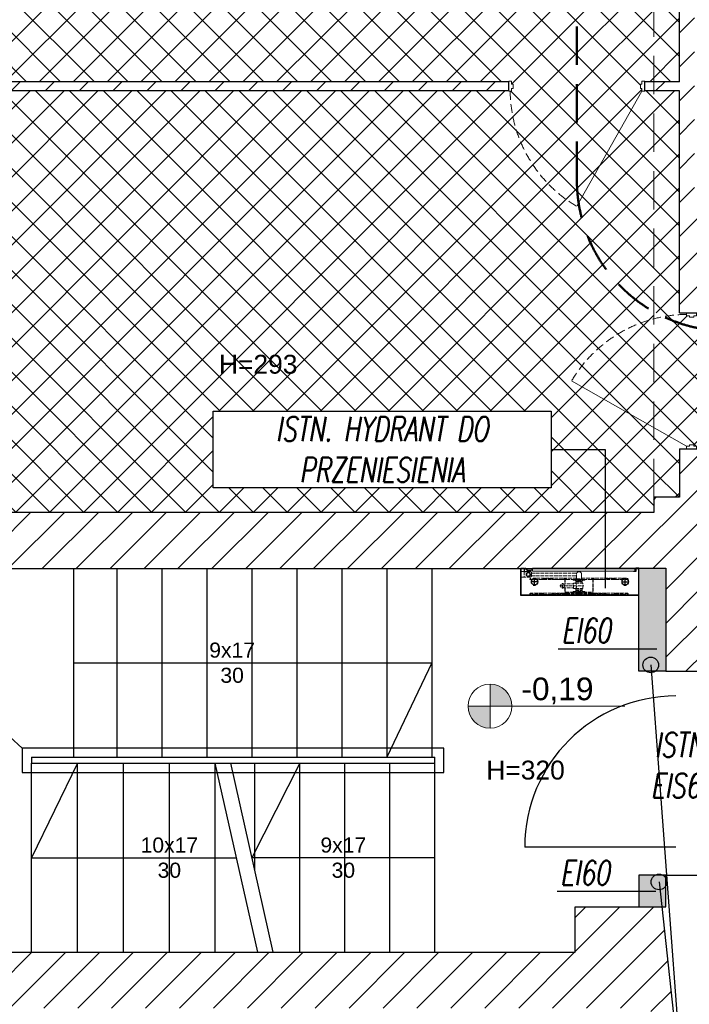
# Model space of a CAD drawing. Header units: millimetres. Extents: x 26866 to 1024070, y -428191 to 408885.
# Tile 67 of 248: x 179743 to 184175, y 360556 to 367072. Entities that reach past the tile are written whole.
import ezdxf

# ---------------------------------------------------------------- set-up
doc = ezdxf.new("R2010")
doc.units = ezdxf.units.MM
doc.header["$LTSCALE"] = 2
for name, pattern in [('ACAD_ISO02W100', [15, 12, -3]), ('DASHED', [19.05, 12.7, -6.35]), ('HIDDEN', [9.525, 6.35, -3.175]), ('HIDDENX2', [19.05, 12.7, -6.35])]:
    doc.linetypes.add(name, pattern=pattern)
for name, color, linetype, lineweight in [('0_OPIS', 7, 'Continuous', 13), ('3DPLAN_A_DRZWI', 173, 'Continuous', 5), ('3DPLAN_A_TABELKA POMIESZCZEŃ', 7, 'Continuous', 0), ('3DPLAN_A_WYSOKOŚCI OPIS', 101, 'Continuous', 5), ('3DPLAN_A_WYSOKOŚCI ZMIANA', 144, 'HIDDENX2', 5), ('A_KRESKOWANIE', 9, 'Continuous', 0), ('A_TXT', 7, 'Continuous', 0), ('A_WYBURZENIA', 6, 'Continuous', 0), ('A_WYM_KOT', 161, 'Continuous', 0), ('Opisy', 7, 'Continuous', 13)]:
    doc.layers.add(name, color=color, linetype=linetype, lineweight=lineweight)
for name, color, linetype in [('3DPLAN_A_KRESKOWANIE 1', 253, 'Continuous'), ('3DPLAN_A_OPIS', 8, 'Continuous'), ('3DPLAN_K_NOŚNA', 7, 'Continuous'), ('A_SCHODY', 6, 'Continuous'), ('DEFAULT', 7, 'Continuous')]:
    doc.layers.add(name, color=color, linetype=linetype)
doc.styles.add('ARIAL', font='arial.ttf')
doc.styles.add('J-ROMANS', font='ROMANS.SHX', dxfattribs={"width": 0.7, "oblique": 10})
doc.styles.add('TABEL1', font='txt')

# ---------------------------------------------------------------- blocks, each defined once
blk = doc.blocks.new('hydrant')
at = {"color": 1, "linetype": 'ACAD_ISO02W100'}
for p, q in [((121.8, 578.2), (110, 578.2)), ((338.5, 577), (110, 577)), ((112.9, 580.5), (112.8, 580.5)), ((129.5, 586), (121.8, 578.2)), ((130.1, 584.7), (122.3, 577)), ((431.5, 586), (129.5, 586)), ((141, 584.7), (130.1, 584.7)), ((141, 584.7), (148.8, 577)), ((141.5, 586), (149.3, 578.2)), ((189.8, 578.2), (149.3, 578.2)), ((197.5, 586), (189.8, 578.2)), ((198.1, 584.7), (190.3, 577)), ((249.5, 584.7), (198.1, 584.7)), ((249.5, 584.7), (257.3, 577)), ((250, 586), (257.8, 578.2)), ((330, 578.2), (257.8, 578.2)), ((339, 586), (330, 578.2)), ((339, 584.3), (330.5, 577)), ((340, 582), (338.5, 582)), ((338.5, 482), (338.5, 582)), ((348, 578.2), (339, 586)), ((347.6, 577), (339, 584.3)), ((340, 482), (340, 582)), ((431.5, 577), (340, 577)), ((523, 571), (340, 571)), ((523, 569.5), (340, 569.5)), ((431.5, 578.2), (348, 578.2)), ((471, 569.5), (392, 569.5)), ((392, 565), (392, 569.5)), ((471, 565), (392, 565)), ((557.9, 528.2), (398.8, 528.2)), ((406, 545.2), (406, 511.2)), ((408.5, 546.7), (407.5, 546.7)), ((408, 565), (409, 561)), ((454.5, 546.7), (408, 546.7)), ((409, 577), (409, 578.2)), ((454, 561), (409, 561)), ((410, 554.2), (410.5, 554.7)), ((453, 554.2), (410, 554.2)), ((410, 548.2), (410, 554.2)), ((452.5, 571.5), (410.5, 571.5)), ((452.5, 554.7), (410.5, 554.7)), ((414.5, 554.7), (414.5, 561)), ((431.5, 586), (733.5, 586)), ((431.5, 578.2), (515, 578.2)), ((431.5, 577), (523, 577)), ((448.5, 554.7), (448.5, 561)), ((453, 554.2), (452.5, 554.7)), ((453, 548.2), (453, 554.2)), ((454, 577), (454, 578.2)), ((455, 565), (454, 561)), ((454.5, 546.7), (455.5, 546.7)), ((455, 546.7), (467.5, 546.7)), ((469, 545.2), (469, 511.2)), ((540.8, 541.2), (469, 541.2)), ((471, 565), (471, 569.5)), ((515, 578.2), (524, 586)), ((515.5, 577), (524, 584.3)), ((523, 541.2), (523, 582)), ((524.5, 582), (523, 582)), ((524, 586), (533, 578.2)), ((524, 584.3), (532.6, 577)), ((524.5, 541.2), (524.5, 582)), ((524.5, 577), (753, 577)), ((533, 578.2), (605.3, 578.2)), ((540.8, 546.4), (540.8, 510)), ((613, 586), (605.3, 578.2)), ((613.6, 584.7), (605.8, 577)), ((613.6, 584.7), (665, 584.7)), ((665, 584.7), (672.8, 577)), ((665.5, 586), (673.3, 578.2)), ((673.3, 578.2), (713.8, 578.2)), ((721.5, 586), (713.8, 578.2)), ((722.1, 584.7), (714.3, 577)), ((722.1, 584.7), (733, 584.7)), ((733, 584.7), (740.8, 577)), ((733.5, 586), (741.3, 578.2)), ((741.3, 578.2), (753, 578.2)), ((750.2, 580.5), (750.2, 580.5)), ((338.5, 487), (110, 487)), ((121.8, 485.7), (110, 485.7)), ((112.9, 483.5), (112.8, 483.5)), ((129.5, 478), (121.8, 485.7)), ((130.1, 479.2), (122.3, 487)), ((414, 478), (129.5, 478)), ((141, 479.2), (130.1, 479.2)), ((141, 479.2), (148.8, 487)), ((141.5, 478), (149.3, 485.7)), ((189.8, 485.7), (149.3, 485.7)), ((197.5, 478), (189.8, 485.7)), ((198.1, 479.2), (190.3, 487)), ((249.5, 479.2), (198.1, 479.2)), ((249.5, 479.2), (257.3, 487)), ((250, 478), (257.8, 485.7)), ((330, 485.7), (257.8, 485.7)), ((339, 478), (330, 485.7)), ((339, 479.6), (330.5, 487)), ((340, 482), (338.5, 482)), ((347.6, 487), (339, 479.6)), ((348, 485.7), (339, 478)), ((431.5, 487), (340, 487)), ((431.5, 485.7), (348, 485.7)), ((392, 491.5), (392, 487)), ((471, 491.5), (392, 491.5)), ((471, 487), (392, 487)), ((408.5, 509.7), (407.5, 509.7)), ((454.5, 509.7), (407.5, 509.7)), ((408, 491.5), (409, 495.5)), ((454, 495.5), (409, 495.5)), ((410, 508.2), (410, 502.2)), ((453, 502.2), (410, 502.2)), ((410, 502.2), (410.5, 501.7)), ((452.5, 501.7), (410.5, 501.7)), ((452.5, 485), (410.5, 485)), ((450.5, 485), (412.5, 485)), ((412.5, 483), (412.5, 485)), ((414, 452.5), (414, 481.5)), ((449, 481.5), (414, 481.5)), ((414.5, 498.3), (414.5, 501.7)), ((448.5, 498.3), (414.5, 498.3)), ((414.5, 495.5), (414.5, 496)), ((448.5, 496), (414.5, 496)), ((416.2, 496), (416.2, 498.3)), ((431.5, 487), (523, 487)), ((431.5, 485.7), (515, 485.7)), ((446.8, 496), (446.8, 498.3)), ((448.5, 498.3), (448.5, 501.7)), ((448.5, 495.5), (448.5, 496)), ((449, 452.5), (449, 481.5)), ((449, 478), (733.5, 478)), ((746.5, 461.5), (449, 461.5)), ((450.5, 483), (450.5, 485)), ((453, 502.2), (452.5, 501.7)), ((453, 508.2), (453, 502.2)), ((455, 491.5), (454, 495.5)), ((454.5, 509.7), (455.5, 509.7)), ((455.5, 509.7), (467.5, 509.7)), ((540.8, 515.2), (469, 515.2)), ((471, 491.5), (471, 487)), ((515, 485.7), (524, 478)), ((515.5, 487), (524, 479.6)), ((523, 482), (523, 515.2)), ((524.5, 482), (523, 482)), ((524, 479.6), (532.6, 487)), ((524, 478), (533, 485.7)), ((524.5, 482), (524.5, 515.2)), ((524.5, 487), (753, 487)), ((533, 485.7), (605.3, 485.7)), ((613, 478), (605.3, 485.7)), ((613.6, 479.2), (605.8, 487)), ((613.6, 479.2), (665, 479.2)), ((665, 479.2), (672.8, 487)), ((665.5, 478), (673.3, 485.7)), ((673.3, 485.7), (713.8, 485.7)), ((721.5, 478), (713.8, 485.7)), ((722.1, 479.2), (714.3, 487)), ((722.1, 479.2), (733, 479.2)), ((733, 479.2), (740.8, 487)), ((733.5, 478), (741.3, 485.7)), ((741.3, 485.7), (753, 485.7)), ((752.9, 471.5), (746.5, 466.2)), ((746.5, 438.7), (746.5, 466.2)), ((750.2, 483.5), (750.2, 483.5)), ((752.9, 471.5), (794.5, 471.5)), ((794.5, 471.5), (814.5, 471.5)), ((794.5, 433.5), (794.5, 471.5)), ((814.5, 433.5), (814.5, 471.5)), ((746.5, 443.5), (446.5, 443.5)), ((752.9, 433.5), (746.5, 438.7)), ((752.9, 433.5), (794.5, 433.5)), ((794.5, 433.5), (780, 433.5)), ((794.5, 433.5), (814.5, 433.5))]:
    blk.add_line(p, q, dxfattribs=at)
for p, q in [((60.9, 411.5), (60.9, 431.5)), ((738.9, 431.5), (60.9, 431.5)), ((738.9, 411.5), (60.9, 411.5)), ((738.9, 431.5), (738.9, 411.5)), ((741.3, 421.8), (738.9, 415.6)), ((742.7, 421.3), (738.9, 411.5)), ((771.7, 426), (747.4, 426)), ((771.7, 424.5), (747.4, 424.5)), ((775.4, 422.8), (780.5, 416.1)), ((776.6, 423.7), (781.7, 417)), ((789.4, 423.3), (790.9, 423.3)), ((789.4, 416.5), (789.4, 423.3)), ((790.9, 416.5), (790.9, 423.3))]:
    blk.add_line(p, q)
for centre, radius in [((540.8, 528.2), 13), ((766.5, 452.5), 14.9), ((766.5, 452.5), 10.8)]:
    blk.add_circle(centre, radius, dxfattribs=at)
for centre, radius, start, end in [((110, 580.5), 3.5, 12.24669, 270), ((110, 580.5), 2.25, 12.35533, 270), ((112.8, 581.1), 0.612, 192.35533, 270), ((112.9, 581.1), 0.612, 270, 12.24669), ((407.5, 545.2), 1.5, 90, 180), ((408.5, 548.2), 1.5, 270, 0), ((410.5, 570), 1.5, 90, 138.18969), ((469.4, 528.2), 23.1, 126.89221, 233.10779), ((452.5, 570), 1.5, 41.81031, 90), ((454.5, 548.2), 1.5, 180, 270), ((467.5, 545.2), 1.5, 0, 90), ((753, 580.5), 3.5, 270, 167.75331), ((750.2, 581.1), 0.612, 167.75331, 270), ((750.2, 581.1), 0.612, 270, 347.64467), ((753, 580.5), 2.25, 270, 167.64467), ((110, 483.5), 3.5, 90, 347.75331), ((110, 483.5), 2.25, 90, 347.64467), ((112.8, 482.8), 0.612, 90, 167.64467), ((112.9, 482.8), 0.612, 347.75331, 90), ((407.5, 511.2), 1.5, 180, 270), ((408.5, 508.2), 1.5, 0, 90), ((410.5, 486.5), 1.5, 210, 270), ((414, 483), 1.5, 180, 270), ((449, 483), 1.5, 270, 0), ((452.5, 486.5), 1.5, 270, 330), ((454.5, 508.2), 1.5, 90, 180), ((467.5, 511.2), 1.5, 270, 0), ((753, 483.5), 3.5, 192.24669, 90), ((750.2, 482.8), 0.612, 90, 192.24669), ((750.2, 482.8), 0.612, 12.35533, 90), ((753, 483.5), 2.25, 192.35533, 90), ((431.5, 452.5), 17.5, 180, 270), ((431.5, 452.5), 17.5, 270, 0)]:
    blk.add_arc(centre, radius, start, end, dxfattribs=at)
for centre, radius, start, end in [((747.4, 419.5), 6.5, 90, 158.96249), ((747.4, 419.5), 5, 90, 158.96249), ((771.7, 419.5), 6.5, 41.18593, 90), ((771.7, 419.5), 5, 41.18593, 90), ((776.5, 413.1), 5, 19.76904, 37.35808), ((785.9, 416.5), 5, 199.76904, 0), ((776.5, 413.1), 6.5, 19.76904, 37.35808), ((785.9, 416.5), 3.5, 199.76904, 0)]:
    blk.add_arc(centre, radius, start, end)
at = {"layer": 'DEFAULT', "linetype": 'ByBlock'}
for p, q in [((35.5, 591.5), (35.5, 411.5)), ((35.5, 591.5), (815.5, 591.5)), ((36.3, 590.7), (36.3, 412.3)), ((36.3, 590.7), (814.7, 590.7)), ((36.3, 590.7), (814.7, 590.7)), ((814.7, 590.7), (814.7, 412.3)), ((815.5, 591.5), (815.5, 411.5)), ((121.3, 527.6), (121.3, 516.6)), ((129.8, 527.6), (129.8, 516.6)), ((721.3, 527.6), (721.3, 516.6)), ((729.8, 527.6), (729.8, 516.6)), ((121.3, 475.3), (121.3, 486.3)), ((129.8, 475.3), (129.8, 486.3)), ((721.3, 475.3), (721.3, 486.3)), ((729.8, 475.3), (729.8, 486.3)), ((35.5, 411.5), (57.1, 411.5)), ((36.3, 412.3), (56.3, 412.3)), ((56.3, 433.1), (70.1, 433.1)), ((56.3, 412.3), (56.3, 433.1)), ((57.1, 432.3), (70.1, 432.3)), ((57.1, 411.5), (57.1, 432.3)), ((57.1, 411.5), (57.1, 432.3)), ((60.9, 411.5), (60.9, 431.5)), ((70.1, 432.3), (70.1, 433.1)), ((780.5, 432.5), (780.5, 433.5)), ((793.5, 432.5), (780.5, 432.5)), ((780.9, 432.3), (780.9, 433.1)), ((794.7, 433.1), (780.9, 433.1)), ((793.9, 432.3), (780.9, 432.3)), ((793.9, 411.5), (793.9, 432.3)), ((793.9, 411.5), (793.9, 432.3)), ((815.5, 411.5), (793.9, 411.5)), ((794.7, 412.3), (794.7, 433.1)), ((814.7, 412.3), (794.7, 412.3))]:
    blk.add_line(p, q, dxfattribs=at)
at = {"layer": 'DEFAULT', "color": 1, "linetype": 'ByBlock'}
for p, q in [((125.5, 525.9), (125.5, 477.1)), ((725.5, 525.9), (725.5, 477.1)), ((149.9, 501.5), (101.1, 501.5)), ((701.1, 501.5), (749.9, 501.5))]:
    blk.add_line(p, q, dxfattribs=at)
at = {"layer": 'DEFAULT', "color": 1, "linetype": 'ACAD_ISO02W100'}
blk.add_line((794.5, 433.5), (780.5, 433.5), dxfattribs=at)
at = {"layer": 'DEFAULT', "linetype": 'ByBlock'}
for centre in [(125.5, 501.5), (725.5, 501.5)]:
    blk.add_circle(centre, 21, dxfattribs=at)
blk = doc.blocks.new('D 100')
at = {"layer": '3DPLAN_A_DRZWI', "lineweight": 20}
blk.add_line((2.09, 3.66), (50, 88.25), dxfattribs=at)
at = {"layer": '3DPLAN_A_DRZWI'}
for points in [[(0, 3.66), (2.09, 3.66), (2.09, 1.57), (3.14, 1.57), (3.14, -1.57), (2.09, -1.57), (2.09, -3.66), (0, -3.66), (0, 3.66)], [(100, 3.66), (97.91, 3.66), (97.91, 1.57), (96.86, 1.57), (96.86, -1.57), (97.91, -1.57), (97.91, -3.66), (100, -3.66), (100, 3.66)]]:
    blk.add_lwpolyline(points, dxfattribs=at)
at = {"layer": '3DPLAN_A_DRZWI', "linetype": 'HIDDEN', "ltscale": 0.5}
blk.add_arc((-0.5, 2.56), 99.46, 0.63255, 59.48552, dxfattribs=at)
blk = doc.blocks.new('parterr')
at = {"layer": '3DPLAN_A_KRESKOWANIE 1'}
h = blk.add_hatch(dxfattribs=at)
h.set_pattern_fill('ANSI31', color=256, scale=5, style=0)
h.set_pattern_definition([(45, (28281.13, -31178.053), (-11.22532, 11.22532), [])])
h.paths.add_polyline_path([(27531.99, -28228.89), (27531.99, -28218.89), (27420.99, -28218.89), (27420.99, -28006.89), (27456.99, -28006.89), (27456.99, -27805.89), (26774.49, -27805.89), (26774.49, -27888.89), (26825.99, -27888.89), (26825.99, -27851.89), (27410.99, -27851.89), (27410.99, -28133.89), (27387.99, -28133.89), (27387.99, -28139.89), (27410.99, -28139.89), (27410.99, -28286.89), (27426.99, -28286.89), (27426.99, -28228.89)])
h.paths.add_polyline_path([(27626.99, -27863.89), (27769.99, -27863.89), (27769.99, -27805.89), (27626.99, -27805.89)])
h.paths.add_polyline_path([(27631.99, -28218.89), (27631.99, -28228.89), (27648.99, -28228.89), (27648.99, -28462.89), (27694.99, -28462.89), (27694.99, -28426.89), (27667.99, -28426.89), (27667.99, -28237.89), (27979.99, -28237.89), (27979.99, -28426.89), (27784.99, -28426.89), (27784.99, -28541.89), (27801.99, -28541.89), (27801.99, -28461.89), (27937.99, -28461.89), (27937.99, -28505.89), (28030.99, -28505.89), (28030.99, -28463.89), (28076.99, -28463.89), (28076.99, -28434.89), (28070.99, -28434.89), (28070.99, -28421.89), (28057.99, -28421.89), (28057.99, -27857.89), (28067.99, -27857.89), (28067.99, -27794.89), (28073.99, -27794.89), (28073.99, -27747.89), (28027.49, -27747.89), (28027.49, -27805.89), (27939.99, -27805.89), (27939.99, -27933.89), (27975.99, -27933.89), (27975.99, -28218.89)])
h.paths.add_polyline_path([(26774.49, -28063.89), (26774.49, -28175.39), (26826.99, -28175.39), (26826.99, -28139.89), (27297.99, -28139.89), (27297.99, -28133.89), (26825.99, -28133.89), (26825.99, -28063.89)])
h.paths.add_polyline_path([(27410.99, -28376.89), (27410.99, -28408.89), (27393.99, -28408.89), (27393.99, -28418.89), (26826.99, -28418.89), (26826.99, -28350.39), (26774.49, -28350.39), (26774.49, -28429.89), (26562.49, -28429.89), (26562.49, -28493.89), (26595.99, -28493.89), (26595.99, -28452.89), (26776.99, -28452.89), (26776.99, -28490.89), (26826.99, -28490.89), (26826.99, -28455.89), (27384.07, -28455.81), (27401.99, -28455.81), (27401.99, -28523.89), (27426.99, -28523.89), (27426.99, -28487.14), (27424.99, -28487.22), (27425.07, -28485.14), (27426.99, -28485.06), (27426.99, -28479.56), (27425.4, -28479.56), (27425.96, -28479.93), (27424.99, -28479.56), (27424.99, -28411.76), (27426.99, -28411.76), (27426.99, -28411.3), (27424.99, -28411.38), (27425.07, -28409.3), (27426.99, -28409.22), (27426.99, -28376.89)])
h.paths.add_polyline_path([(27341.99, -28709.89), (26826.99, -28709.89), (26826.99, -28670.89), (26776.99, -28670.89), (26776.99, -28709.89), (26595.99, -28709.89), (26595.99, -28673.89), (26562.49, -28673.89), (26562.49, -28763.89), (26781.49, -28763.89), (26781.49, -28800.89), (26837.99, -28800.89), (26837.99, -28746.89), (27391.99, -28746.89), (27391.99, -28790.89), (27411.49, -28790.89), (27399.25, -28679.89), (27341.99, -28679.89)])
h.paths.add_polyline_path([(26781.49, -29070.89), (26781.49, -29384.89), (27480.84, -29384.89), (27480.84, -29301.89), (27411.84, -29301.89), (27411.84, -28913.89), (27510.99, -28913.89), (27510.99, -28896.89), (27411.99, -28896.89), (27411.99, -28889.89), (27391.99, -28889.89), (27391.99, -29317.89), (26837.99, -29317.89), (26837.99, -29070.89)])
h.paths.add_polyline_path([(27653.84, -29384.89), (27783.84, -29384.89), (27783.84, -29301.89), (27725.84, -29301.89), (27725.84, -28870.89), (27709.99, -28870.89), (27709.99, -28896.89), (27609.99, -28896.89), (27609.99, -28913.89), (27709.84, -28913.89), (27709.84, -29301.89), (27653.84, -29301.89)])
h.paths.add_polyline_path([(28104.99, -29384.89), (28104.99, -29319.89), (28049.99, -29319.89), (28049.99, -29041.89), (28096.99, -29041.89), (28096.99, -28933.89), (28049.99, -28933.89), (28049.99, -28849.89), (28076.99, -28849.89), (28076.99, -28716.89), (28030.99, -28716.89), (28030.99, -28683.89), (27937.99, -28683.89), (27937.99, -28715.89), (27801.99, -28715.89), (27801.99, -28691.89), (27784.99, -28691.89), (27784.99, -28715.89), (27685.99, -28715.89), (27685.99, -28746.89), (27709.99, -28746.89), (27709.99, -28772.89), (27725.84, -28772.89), (27725.84, -28731.89), (27994.84, -28731.89), (27994.84, -28790.89), (27952.84, -28790.89), (27952.84, -28922.89), (27994.84, -28922.89), (27994.84, -29301.89), (27956.84, -29301.89), (27956.84, -29384.89)])
h.paths.add_polyline_path([(28444.97, -27794.89), (28444.97, -27747.89), (28199.99, -27747.89), (28199.99, -27794.89)])
h.paths.add_polyline_path([(28921.99, -28467.89), (29077.99, -28467.89), (29077.99, -28435.89), (28960.99, -28435.89), (28960.99, -27867.89), (29010.99, -27867.89), (29010.99, -27805.89), (28878.99, -27805.89), (28878.99, -27866.89), (28932.99, -27866.89), (28932.99, -28435.89), (28921.99, -28435.89)])
h.paths.add_polyline_path([(29185.99, -27867.89), (29308.99, -27867.89), (29308.99, -27805.89), (29185.99, -27805.89)])
h.paths.add_polyline_path([(29483.99, -27867.89), (29607.99, -27867.89), (29607.99, -27805.89), (29483.99, -27805.89)])
h.paths.add_polyline_path([(29782.99, -27867.89), (29903.99, -27867.89), (29903.99, -27805.89), (29782.99, -27805.89)])
h.paths.add_polyline_path([(30078.99, -27867.89), (30205.99, -27867.89), (30205.99, -27805.89), (30078.99, -27805.89)])
h.paths.add_polyline_path([(29866.99, -28490.89), (29866.99, -28439.89), (30420.99, -28439.89), (30420.99, -28504.89), (30467.99, -28504.89), (30467.99, -28441.89), (30494.99, -28441.89), (30494.99, -28420.89), (30467.99, -28420.89), (30467.99, -27862.89), (30500.99, -27862.89), (30500.99, -27805.89), (30380.99, -27805.89), (30380.99, -27867.89), (30454.99, -27867.89), (30454.99, -28420.89), (29450.99, -28420.89), (29450.99, -28435.89), (29331.99, -28435.89), (29331.99, -28420.89), (29227.99, -28420.89), (29227.99, -28435.89), (29207.99, -28435.89), (29207.99, -28467.89), (29230.99, -28467.89), (29230.99, -28496.89), (29276.99, -28496.89), (29276.99, -28467.89), (29827.99, -28467.89), (29827.99, -28490.89)])
h.paths.add_polyline_path([(30792.99, -27805.89), (30675.99, -27805.89), (30675.99, -27862.89), (30792.99, -27862.89)])
h.paths.add_polyline_path([(31618.99, -27862.89), (31618.99, -27970.89), (31677.49, -27970.89), (31677.49, -27805.89), (30967.99, -27805.89), (30967.99, -27862.89)])
h.paths.add_polyline_path([(30691.99, -28522.89), (30691.99, -28438.89), (31026.99, -28438.89), (31026.99, -28712.89), (30892.99, -28712.89), (30892.99, -28746.89), (31014.99, -28746.89), (31014.99, -28802.89), (31047.99, -28802.89), (31047.99, -28747.89), (31069.99, -28747.89), (31069.99, -28744.89), (31443.99, -28744.89), (31443.99, -28715.89), (31348.99, -28715.89), (31348.99, -28647.89), (31324.99, -28647.89), (31324.99, -28715.89), (31097.99, -28715.89), (31097.99, -28691.89), (31056.99, -28691.89), (31056.99, -28450.89), (31068.99, -28450.89), (31068.99, -28440.89), (31324.99, -28440.89), (31324.99, -28557.89), (31348.99, -28557.89), (31348.99, -28439.89), (31623.99, -28439.89), (31623.99, -28481.89), (31677.49, -28481.89), (31677.49, -28090.89), (31618.99, -28090.89), (31618.99, -28420.89), (30614.99, -28420.89), (30614.99, -28441.89), (30671.99, -28441.89), (30671.99, -28522.89)])
h.paths.add_polyline_path([(31677.49, -28782.89), (31677.49, -28681.89), (31623.99, -28681.89), (31623.99, -28715.89), (31533.99, -28715.89), (31533.99, -28744.89), (31623.99, -28744.89), (31623.99, -28782.89)])
h.paths.add_polyline_path([(31290.99, -29384.89), (31677.49, -29384.89), (31677.49, -29121.89), (31623.99, -29121.89), (31623.99, -29308.89), (31290.99, -29308.89)])
h.paths.add_polyline_path([(31115.99, -29308.89), (31047.99, -29308.89), (31047.99, -29148.89), (31014.99, -29148.89), (31014.99, -29308.89), (30977.99, -29308.89), (30977.99, -29384.89), (31115.99, -29384.89)])
h.paths.add_polyline_path([(30671.99, -28642.89), (30671.99, -28710.89), (30658.99, -28710.89), (30658.99, -28746.89), (30736.99, -28746.89), (30736.99, -29058.89), (30726.99, -29058.89), (30726.99, -29069.89), (30736.99, -29069.89), (30736.99, -29306.89), (30689.99, -29306.89), (30689.99, -29384.89), (30802.99, -29384.89), (30802.99, -29308.89), (30767.99, -29308.89), (30767.99, -28746.89), (30772.99, -28746.89), (30772.99, -28712.89), (30691.99, -28712.89), (30691.99, -28642.89)])
h.paths.add_polyline_path([(29827.99, -28640.89), (29827.99, -28721.89), (29417.99, -28721.89), (29417.99, -28756.89), (29765.99, -28756.89), (29765.99, -28833.89), (29935.99, -28833.89), (29935.99, -28756.89), (30425.99, -28756.89), (30425.99, -29306.89), (30383.99, -29306.89), (30383.99, -29384.89), (30514.99, -29384.89), (30514.99, -29306.89), (30441.99, -29306.89), (30441.99, -29069.89), (30636.99, -29069.89), (30636.99, -29058.89), (30441.99, -29058.89), (30441.99, -28772.89), (30466.99, -28772.89), (30466.99, -28746.89), (30568.99, -28746.89), (30568.99, -28710.89), (30467.99, -28710.89), (30467.99, -28677.89), (30420.99, -28677.89), (30420.99, -28720.89), (29866.99, -28720.89), (29866.99, -28640.89)])
h.paths.add_polyline_path([(30087.99, -29306.89), (30087.99, -29384.89), (30208.99, -29384.89), (30208.99, -29306.89)])
h.paths.add_polyline_path([(29912.99, -29306.89), (29891.99, -29306.89), (29891.99, -28974.89), (29421.99, -28974.89), (29421.99, -28984.89), (29884.99, -28984.89), (29884.99, -29310.89), (29777.99, -29310.89), (29777.99, -29384.89), (29912.99, -29384.89)])
h.paths.add_polyline_path([(29487.99, -29310.89), (29487.99, -29384.89), (29602.99, -29384.89), (29602.99, -29310.89)])
h.paths.add_polyline_path([(29341.99, -28974.89), (29262.99, -28974.89), (29262.99, -28756.89), (29297.99, -28756.89), (29297.99, -28721.89), (29276.99, -28721.89), (29276.99, -28667.89), (29228.99, -28667.89), (29228.99, -28721.89), (28922.99, -28721.89), (28922.99, -28754.89), (28935.99, -28754.89), (28935.99, -28884.89), (28953.99, -28884.89), (28953.99, -28754.89), (29226.99, -28754.89), (29226.99, -29323.89), (29186.99, -29323.89), (29186.99, -29384.89), (29312.99, -29384.89), (29312.99, -29310.89), (29262.99, -29310.89), (29262.99, -28984.89), (29341.99, -28984.89)])
h.paths.add_polyline_path([(29011.99, -29323.89), (28953.99, -29323.89), (28953.99, -28979.89), (28935.99, -28979.89), (28935.99, -29320.89), (28895.99, -29320.89), (28895.99, -29384.89), (29011.99, -29384.89)])
h.paths.add_polyline_path([(28832.99, -28721.89), (28810.99, -28721.89), (28810.99, -28684.89), (28793.99, -28684.89), (28793.99, -28721.89), (28683.99, -28721.89), (28683.99, -28682.89), (28629.99, -28682.89), (28629.99, -28715.89), (28626.99, -28715.89), (28626.99, -29316.89), (28584.99, -29316.89), (28584.99, -29384.89), (28720.99, -29384.89), (28720.99, -29320.89), (28668.99, -29320.89), (28668.99, -29039.89), (28722.99, -29039.89), (28722.99, -28875.89), (28664.99, -28875.89), (28664.99, -28769.89), (28673.99, -28769.89), (28673.99, -28754.89), (28832.99, -28754.89)])
h.paths.add_polyline_path([(28933.48, -28618.58), (28933.48, -28620.89), (28989.51, -28620.89), (28989.51, -28618.58)])
h.paths.add_polyline_path([(28048.62, -28542.17), (28104.65, -28542.17), (28104.65, -28567.43), (28048.62, -28567.43)])
h.paths.add_polyline_path([(28312.29, -28322.99), (28368.17, -28322.99), (28368.17, -28348.05), (28312.29, -28348.05)])
h.paths.add_polyline_path([(28488.09, -28322.99), (28543.96, -28322.99), (28543.96, -28348.05), (28488.09, -28348.05)])
edge = h.paths.add_edge_path()
edge.add_arc((28306.99, -28816.89), 85, 62.65448, 71.78542, ccw=False)
edge.add_line((28346.03, -28741.39), (28346.03, -28736.15))
edge.add_line((28346.03, -28736.15), (28333.55, -28736.15))
h.paths.add_polyline_path([(28109.35, -29204.1), (28204.56, -29204.1), (28204.56, -29250.57), (28109.35, -29250.57)])
h.paths.add_polyline_path([(28138.56, -28107.38), (28196.54, -28107.38), (28196.54, -28140.41), (28138.56, -28140.41)])
h.paths.add_polyline_path([(28531.91, -27858.83), (28585.67, -27858.83), (28585.67, -27891.86), (28531.91, -27891.86)])
h.paths.add_polyline_path([(28514.88, -27899.85, 1), (28514.88, -27870.73, 1)])
h.paths.add_polyline_path([(28121.53, -28148.39, 1), (28121.53, -28119.27, 1)])
edge = h.paths.add_edge_path()
edge.add_line((28141.81, -28688.78), (28156.37, -28688.78))
edge.add_line((28156.37, -28688.78), (28156.37, -28674.22))
edge.add_arc((28156.37, -28688.78), 14.56, 90, 180)
edge = h.paths.add_edge_path()
edge.add_line((28156.37, -28688.78), (28156.37, -28703.34))
edge.add_arc((28156.37, -28688.78), 14.56, 270, 360)
edge.add_line((28170.93, -28688.78), (28156.37, -28688.78))
h.paths.add_polyline_path([(28156.37, -28703.34, 1), (28156.37, -28674.22, 1)])
h.paths.add_polyline_path([(28624.31, -27926.26), (28623.54, -27925.49), (28623.66, -27865.14), (28624.44, -27864.37), (28624.44, -27926.21)], is_closed=False)
h.paths.add_polyline_path([(28252.2, -28179.89), (28327.2, -28179.89), (28327.2, -28198.64, -0.427145), (28270.95, -28254.89), (28252.2, -28254.89)])
h.paths.add_polyline_path([(28424.2, -28361.39, -0.414214), (28419.2, -28366.39), (28413.2, -28366.39, -0.414214), (28389.2, -28342.39), (28389.2, -28330.39, -0.414214), (28413.2, -28306.39), (28419.2, -28306.39, -0.414214), (28424.2, -28311.39)])
h.paths.add_polyline_path([(28638.99, -27932.35), (28638.99, -27864.55), (28640.57, -27864.55), (28640.01, -27864.17, -0.310329), (28639.69, -27863.71), (28639.69, -27861.28, -0.216272), (28639.86, -27860.9), (28640.6, -27860.18, 0.840818), (28640.49, -27859.35, -0.414214), (28640.99, -27859.85), (28640.99, -27932.35)])
h.paths.add_polyline_path([(28638.79, -27863.15), (28638.26, -27863.79), (28637.79, -27863.79), (28637.79, -27893.79, -0.760764), (28636.89, -27897.04), (28634.34, -27897.04), (28634.34, -27925.49), (28634.06, -27925.58), (28633.76, -27925.89), (28633.56, -27926.31), (28634.04, -27926.31, -0.130781), (28633.44, -27927.41, -2.336993), (28633.44, -27924.37), (28633.44, -27899.24), (28632.99, -27899.24), (28632.99, -27897.64), (28632.59, -27897.54), (28632.59, -27893.04), (28632.99, -27892.94), (28632.99, -27891.34), (28633.44, -27891.34), (28633.56, -27871.11), (28633.44, -27867.41, -2.336993), (28633.56, -27864.31), (28634.34, -27865.09), (28634.34, -27893.54), (28635.99, -27893.54), (28635.99, -27863.79), (28635.51, -27863.79), (28634.99, -27863.15), (28634.99, -27856.99), (28638.79, -27856.99)])
h.paths.add_polyline_path([(28630.61, -27891.54), (28631.16, -27891.69), (28631.16, -27897.69, -0.414214), (28631.01, -27897.84), (28627.61, -27897.84, -0.414214), (28627.46, -27897.59), (28627.61, -27891.54), (28628.01, -27891.54), (28628.01, -27884.37, -1), (28630.61, -27884.37)])
h.paths.add_polyline_path([(28624.44, -27885.99), (28628.01, -27886.14), (28624.44, -27886.14)], is_closed=False)
h.paths.add_polyline_path([(28631.96, -27893.59), (28632.31, -27893.76), (28632.54, -27893.76), (28632.54, -27896.82), (28632.31, -27896.99), (28631.96, -27896.99), (28631.91, -27897.44), (28631.96, -27893.19)])
h.paths.add_polyline_path([(28624.44, -27904.44), (28633.44, -27904.59), (28624.44, -27904.59)], is_closed=False)
h.paths.add_polyline_path([(28625.19, -27886.14), (28625.19, -27891.34), (28625.64, -27891.34), (28625.64, -27892.94), (28626.04, -27893.04), (28626.04, -27893.59), (28626.66, -27893.59), (28626.71, -27893.14), (28626.66, -27897.39), (28626.66, -27896.99), (28626.04, -27896.99), (28626.04, -27897.54), (28625.64, -27897.64), (28625.64, -27899.24), (28625.19, -27899.24), (28625.04, -27904.44), (28625.04, -27886.14)], is_closed=False)
h.paths.add_polyline_path([(28640.91, -27856.97), (28622.99, -27856.89), (28640.99, -27856.89)], is_closed=False)
h.paths.add_polyline_path([(28619.99, -28325.89), (28619.99, -28323.45), (28618.52, -28323.45), (28584.99, -28382.67, -0.262592), (28550.72, -28323.45), (28549.99, -28323.45), (28549.99, -28325.89), (28512.99, -28325.89), (28512.99, -28240.89), (28492.4, -28240.89), (28491.79, -28249.17, -0.11869), (28489.72, -28256.75), (28483.38, -28267.01, -0.177707), (28479.15, -28270.09), (28472.86, -28270.09, -0.177707), (28468.58, -28266.95), (28462.28, -28256.75, -0.11869), (28460.21, -28249.17), (28459.6, -28240.89), (28487.99, -28240.89), (28487.99, -28181.89), (28633.99, -28181.89), (28633.99, -28325.89)])
h.paths.add_polyline_path([(28442.49, -28424.89), (28442.49, -28418.89, -0.414214), (28466.49, -28394.89), (28478.49, -28394.89, -0.414214), (28502.49, -28418.89), (28502.49, -28424.89, -0.414214), (28497.49, -28429.89), (28447.49, -28429.89, -0.414214)])
h.paths.add_polyline_path([(28265.75, -28187.22, 1), (28256.37, -28187.22, 1)], flags=16)
h.paths.add_polyline_path([(28416.2, -28357.26, -0.453948), (28410.53, -28362.21, -0.375565), (28393.2, -28342.39), (28393.2, -28330.39, -0.375565), (28410.53, -28310.57, -0.453948), (28416.2, -28315.52)], flags=16)
h.paths.add_polyline_path([(28638.38, -27861.79, 1), (28635.4, -27861.79, 1)], flags=16)
h.paths.add_polyline_path([(28637.96, -27861.79, 1), (28635.81, -27861.79, 1)], flags=0)
h.paths.add_polyline_path([(28633.92, -27866.7, -0.08131), (28633.44, -27867.41), (28633.44, -27865.89), (28634.21, -27865.89), (28634.31, -27866.31)], flags=16)
h.paths.add_polyline_path([(28633.44, -27865.89), (28633.44, -27867.01), (28634.21, -27866.24), (28634.09, -27865.89)], flags=0)
h.paths.add_polyline_path([(28633.44, -27867.01), (28633.56, -27867.28, 0.08131), (28633.92, -27866.7), (28633.56, -27867.06)], is_closed=False, flags=16)
h.paths.add_polyline_path([(28633.56, -27897.52), (28633.64, -27893.19), (28633.64, -27897.39)], is_closed=False, flags=16)
h.paths.add_polyline_path([(28633.64, -27897.39), (28633.56, -27893.06), (28633.56, -27897.52)], is_closed=False, flags=16)
h.paths.add_polyline_path([(28628.01, -27884.37), (28630.61, -27884.37, -1)], flags=16)
h.paths.add_polyline_path([(28557.29, -28240.02), (28560.01, -28203.37), (28592.81, -28203.37), (28595.52, -28240.02, -0.414214), (28578.66, -28256.89), (28574.16, -28256.89, -0.414214)], flags=16)
h.paths.add_polyline_path([(28570.23, -28211.92), (28582.58, -28211.92, -0.392745), (28588.19, -28217.12), (28589.9, -28240.21, -0.409357), (28578.66, -28251.27), (28574.16, -28251.27, -0.409357), (28562.92, -28240.21), (28564.62, -28217.12, -0.392745)], flags=0)
h.paths.add_polyline_path([(28465.69, -28254.65, -0.504303), (28469.83, -28249.44), (28482.18, -28249.44, -0.504303), (28486.32, -28254.65), (28480.02, -28264.85, -0.195658), (28478.25, -28266.09), (28473.75, -28266.09, -0.195658), (28471.98, -28264.85)], flags=16)
h.paths.add_polyline_path([(28451.62, -28421.89, -0.453948), (28446.66, -28416.22, -0.375565), (28466.49, -28398.89), (28478.49, -28398.89, -0.375565), (28498.31, -28416.22, -0.453948), (28493.35, -28421.89)], flags=16)
at = {"layer": 'A_KRESKOWANIE', "transparency": 33554687}
h = blk.add_hatch(dxfattribs=at)
h.set_pattern_fill('ANSI37', color=0, scale=5)
h.paths.add_polyline_path([(26825.99, -28063.89), (26825.99, -28133.89), (27297.99, -28133.89), (27297.99, -28133.59), (27299.87, -28133.59), (27299.87, -28135.48), (27300.81, -28135.48), (27300.81, -28138.3), (27299.87, -28138.3), (27299.87, -28140.19), (27298.93, -28140.19, 0.262592), (27342.99, -28216.32), (27344.22, -28214.14, -0.038194), (27343.06, -28198.93), (27343.06, -27851.89), (26825.99, -27851.89), (26825.99, -27888.89)])
h.paths.add_polyline_path([(27102.97, -28064.05), (27158.91, -28064.05), (27158.91, -28044.9), (27102.97, -28044.9)], flags=24)
h.paths.add_polyline_path([(27342.99, -28216.32, -0.262592), (27298.93, -28140.19), (27299.87, -28140.19), (27297.99, -28140.19), (27297.99, -28139.89), (26826.99, -28139.89), (26826.99, -28175.39), (26826.99, -28350.39), (26826.99, -28418.89), (27393.99, -28418.89), (27393.99, -28408.89), (27393.99, -28362.71), (27339.56, -28331.89, -0.198011), (27393.99, -28290.75), (27393.99, -28286.06, -0.230244), (27344.22, -28214.14)])
h.paths.add_polyline_path([(27102.36, -28351.79), (27325.94, -28351.79), (27325.94, -28402.59), (27102.36, -28402.59)], flags=16)
h.paths.add_polyline_path([(27102.97, -28330.53), (27159.05, -28330.53), (27159.05, -28311.38), (27102.97, -28311.38)], flags=24)
h.paths.add_polyline_path([(27123.08, -28409.59), (27305.22, -28409.59), (27305.22, -28344.79), (27123.08, -28344.79)], flags=24)
h.paths.add_polyline_path([(27433.84, -29301.89), (27433.84, -28913.89), (27411.84, -28913.89), (27411.84, -29301.89)])
h.paths.add_polyline_path([(27980.46, -29061.28), (27980.46, -29115.28), (27940.49, -29115.28), (27940.49, -29301.89), (27956.84, -29301.89), (27994.84, -29301.89), (27994.84, -28922.89), (27952.84, -28922.89), (27952.84, -28790.89), (27994.84, -28790.89), (27994.84, -28731.89), (27940.49, -28731.89), (27940.49, -29061.28)])
h.paths.add_polyline_path([(27075.43, -29179.35), (27131.46, -29179.35), (27131.46, -29160.21), (27075.43, -29160.21)], flags=9)
h.paths.add_polyline_path([(27522.9, -29133.65), (27578.93, -29133.65), (27578.93, -29114.51), (27522.9, -29114.51)], flags=9)
h.paths.add_polyline_path([(27332.05, -28065.19), (27388.13, -28065.19), (27388.13, -28046.05), (27332.05, -28046.05)], flags=9)
h.paths.add_polyline_path([(27804.49, -29133.65), (27860.52, -29133.65), (27860.52, -29114.51), (27804.49, -29114.51)], flags=9)
h = blk.add_hatch(dxfattribs=at)
h.set_pattern_fill('ANSI37', color=0, scale=5)
h.paths.add_polyline_path([(27343.06, -27851.89), (27343.06, -28065.05), (27384.53, -28065.05), (27393.99, -28072.16), (27393.99, -27851.89), (27343.06, -27851.89)], is_closed=False)
h.paths.add_polyline_path([(27332.12, -28042.99), (27388.12, -28042.99), (27388.12, -28068.26), (27332.12, -28068.26)], flags=9)
h.paths.add_polyline_path([(27393.99, -28133.89), (27410.99, -28133.89), (27410.99, -27851.89), (27393.99, -27851.89), (27393.99, -28133.89)], is_closed=False)
h.paths.add_polyline_path([(27384.53, -28065.05), (27343.06, -28065.05), (27343.06, -28198.93, 0.038194), (27344.22, -28214.14), (27386.1, -28140.19), (27386.1, -28138.3), (27385.16, -28138.3), (27385.16, -28135.48), (27386.1, -28135.48), (27386.1, -28133.59), (27387.99, -28133.59), (27387.99, -28133.89), (27393.99, -28133.89), (27393.99, -28072.16), (27384.53, -28065.05)], is_closed=False)
h.paths.add_polyline_path([(27393.99, -28286.06), (27393.99, -28139.89), (27387.99, -28139.89), (27387.99, -28140.19), (27386.1, -28140.19), (27344.22, -28214.14, 0.230244), (27393.99, -28286.06)], is_closed=False)
h.paths.add_polyline_path([(27400.32, -28289.33, -0.043213), (27415.69, -28287.83), (27415.69, -28286.89), (27410.99, -28286.89), (27410.99, -28139.89), (27393.99, -28139.89), (27393.99, -28286.06, 0.017828), (27400.32, -28289.33)], is_closed=False)
h.paths.add_polyline_path([(27393.99, -28362.71), (27393.99, -28290.75, 0.198011), (27339.56, -28331.89), (27393.99, -28362.71)], is_closed=False)
h.paths.add_polyline_path([(27415.69, -28375.01), (27417.57, -28375.01), (27417.57, -28374.06), (27420.4, -28374.06), (27420.4, -28375.01), (27422.28, -28375.01), (27422.28, -28376.89), (27426.99, -28376.89), (27426.99, -28297.63, -0.070162), (27400.32, -28289.33, 0.018128), (27393.99, -28290.75), (27393.99, -28362.71), (27415.69, -28375.01)], is_closed=False)
h.paths.add_polyline_path([(27400.32, -28289.33, 0.070162), (27426.99, -28297.63), (27426.99, -28286.89), (27422.28, -28286.89), (27422.28, -28288.77), (27420.4, -28288.77), (27420.4, -28289.71), (27417.57, -28289.71), (27417.57, -28288.77), (27415.69, -28288.77), (27415.69, -28287.83, 0.043213), (27400.32, -28289.33)], is_closed=False)
h.paths.add_polyline_path([(27393.99, -28362.71), (27393.99, -28408.89), (27410.99, -28408.89), (27410.99, -28376.89), (27415.69, -28376.89), (27415.69, -28375.01), (27393.99, -28362.71)], is_closed=False)
h.paths.add_polyline_path([(27400.72, -28077.23, 1), (27403.13, -28079.04, 1), (27400.72, -28077.23, 1)], is_closed=False, flags=16)
at = {"layer": 'A_SCHODY'}
h = blk.add_hatch(color=256, dxfattribs=at)
h.dxf.hatch_style = 1
h.paths.add_polyline_path([(27390.39, -28524.8), (27390.39, -28514.89, 0.73336)])
h.paths.add_polyline_path([(27390.39, -28514.89), (27390.39, -28524.8, 0.076465), (27391.95, -28525.04, 1.165591)])
h = blk.add_hatch(color=256, dxfattribs=at)
h.dxf.hatch_style = 1
h.paths.add_polyline_path([(27395.87, -28668.37), (27395.87, -28658.47, 0.73336)])
h.paths.add_polyline_path([(27395.87, -28658.47), (27395.87, -28668.37, 0.076465), (27397.43, -28668.61, 1.165591)])
at = {"layer": 'A_WYBURZENIA', "transparency": 33554687}
h = blk.add_hatch(dxfattribs=at)
h.set_pattern_fill('DOTS', color=256)
h.set_pattern_definition([(0, (11271.8423, -5249.0212), (0.79375, 1.5875), [0, -1.5875])])
h.paths.add_polyline_path([(27401.99, -28495.9), (27401.99, -28455.81), (27384.07, -28455.81), (27384.07, -28485.47, 0.051975), (27401.99, -28495.9)], is_closed=False)
h.paths.add_polyline_path([(27384.07, -28485.47), (27384.07, -28523.89), (27401.99, -28523.89), (27401.99, -28495.9, -0.051975), (27384.07, -28485.47)], is_closed=False)
h.paths.add_polyline_path([(27383.99, -28679.89), (27401.99, -28679.89), (27401.99, -28658.89), (27383.99, -28658.89), (27383.99, -28679.89)], is_closed=False)
at = {"layer": 'A_WYM_KOT'}
h = blk.add_hatch(color=256, dxfattribs=at)
h.dxf.hatch_style = 1
h.paths.add_polyline_path([(27285.56, -28547.13), (27271, -28547.13, 0.414214), (27285.56, -28561.69), (27285.56, -28547.13)], is_closed=False)
h.paths.add_polyline_path([(27285.56, -28547.13), (27300.12, -28547.13, 0.143872), (27297.8, -28539.25), (27285.56, -28539.25), (27285.56, -28547.13)], is_closed=False)
h.paths.add_polyline_path([(27285.56, -28532.57), (27285.56, -28539.25), (27297.8, -28539.25, 0.255137), (27285.56, -28532.57)], is_closed=False)
at = {"layer": '3DPLAN_A_WYSOKOŚCI ZMIANA'}
blk.add_line((27393.99, -28408.89), (27393.99, -27851.89), dxfattribs=at)
at = {"layer": '3DPLAN_K_NOŚNA'}
for p, q in [((27410.99, -28133.89), (27410.99, -27851.89)), ((27297.99, -28133.89), (26825.99, -28133.89)), ((27297.99, -28139.89), (27297.99, -28133.89)), ((27387.99, -28139.89), (27387.99, -28133.89)), ((27410.99, -28133.89), (27387.99, -28133.89)), ((27297.99, -28139.89), (26826.99, -28139.89)), ((27410.99, -28139.89), (27387.99, -28139.89)), ((27410.99, -28286.89), (27410.99, -28139.89)), ((27410.99, -28286.89), (27426.99, -28286.89)), ((27410.99, -28376.89), (27410.99, -28408.89)), ((27410.99, -28376.89), (27426.99, -28376.89)), ((27393.99, -28408.89), (27393.99, -28418.89)), ((27410.99, -28408.89), (27393.99, -28408.89)), ((27393.99, -28418.89), (26826.99, -28418.89)), ((26826.99, -28455.89), (27383.99, -28455.89)), ((27383.99, -28455.89), (27383.99, -28455.89)), ((27401.99, -28523.89), (27426.99, -28523.89)), ((27401.99, -28658.89), (27426.99, -28658.89)), ((27341.99, -28679.89), (27383.99, -28679.89)), ((27341.99, -28709.89), (27341.99, -28679.89)), ((27383.99, -28679.89), (27383.99, -28679.89)), ((26826.99, -28709.89), (27341.99, -28709.89))]:
    blk.add_line(p, q, dxfattribs=at)
blk.add_lwpolyline([(26975.99, -28590.89), (27254.99, -28590.89), (27254.99, -28574.89), (26975.99, -28574.89)], close=True, dxfattribs=at)
at = {"layer": 'A_SCHODY'}
for p, q in [((27009.77, -28455.89), (27009.77, -28580.89)), ((27038.53, -28455.89), (27038.53, -28580.89)), ((27068.31, -28455.89), (27068.31, -28580.89)), ((27098.09, -28455.89), (27098.09, -28580.89)), ((27127.87, -28455.89), (27127.87, -28580.89)), ((27157.65, -28455.89), (27157.65, -28580.89)), ((27187.43, -28455.89), (27187.43, -28580.89)), ((27217.21, -28455.89), (27217.21, -28580.89)), ((27246.99, -28455.89), (27246.99, -28580.89)), ((27009.77, -28518.39), (27246.99, -28518.39)), ((27246.99, -28518.39), (27217.21, -28580.89)), ((27391.95, -28519.84), (27413.99, -28813.49)), ((26981.99, -28580.89), (26981.99, -28584.89)), ((26981.99, -28580.89), (27248.99, -28580.89)), ((27248.99, -28584.89), (27248.99, -28580.89)), ((27012.43, -28584.89), (26981.99, -28647.39)), ((26981.99, -28584.89), (27248.99, -28584.89)), ((26981.99, -28709.89), (26981.99, -28584.89)), ((27012.43, -28709.89), (27012.43, -28584.89)), ((27042.87, -28709.89), (27042.87, -28584.89)), ((27073.31, -28709.89), (27073.31, -28584.89)), ((27131.79, -28709.89), (27103.68, -28584.89)), ((27103.75, -28709.89), (27103.75, -28584.89)), ((27142.03, -28709.89), (27113.92, -28584.89)), ((27159.65, -28584.89), (27127.98, -28647.39)), ((27129.87, -28655.77), (27129.87, -28584.89)), ((27159.65, -28709.89), (27159.65, -28584.89)), ((27189.43, -28709.89), (27189.43, -28584.89)), ((27219.21, -28709.89), (27219.21, -28584.89)), ((27248.99, -28709.89), (27248.99, -28584.89)), ((26981.99, -28647.39), (27117.73, -28647.39)), ((27248.99, -28647.39), (27127.98, -28647.39)), ((27397.43, -28663.42), (27413.99, -28813.49))]:
    blk.add_line(p, q, dxfattribs=at)
for points in [[(27384.07, -28455.81), (27401.99, -28455.81), (27401.99, -28523.89), (27384.07, -28523.89)], [(27383.99, -28679.89), (27401.99, -28679.89), (27401.99, -28658.89), (27383.99, -28658.89)]]:
    blk.add_lwpolyline(points, close=True, dxfattribs=at)
for centre in [(27391.95, -28519.84), (27397.43, -28663.42)]:
    blk.add_circle(centre, 5.19, dxfattribs=at)
at = {"layer": 'A_TXT', "color": 1, "lineweight": 30}
for p, q in [((26638.69, -28269.16), (26975.99, -28574.89)), ((27325.94, -28377.2), (27361.7, -28377.2)), ((27361.7, -28377.2), (27361.7, -28469.01)), ((27330.73, -28509.1), (27396.03, -28509.1)), ((27408.59, -28640.33), (27308.59, -28640.33)), ((27329.98, -28669.46), (27395.27, -28669.46))]:
    blk.add_line(p, q, dxfattribs=at)
blk.add_lwpolyline([(27102.36, -28351.79), (27325.94, -28351.79), (27325.94, -28402.59), (27102.36, -28402.59)], close=True, dxfattribs=at)
blk.add_arc((27408.59, -28640.33), 100, 90, 180, dxfattribs=at)
at = {"layer": 'A_WYM_KOT'}
for p, q in [((27285.56, -28532.57), (27285.56, -28561.69)), ((27300.12, -28547.13), (27271, -28547.13)), ((27374.89, -28547.13), (27300.12, -28547.13))]:
    blk.add_line(p, q, dxfattribs=at)
blk.add_circle((27285.56, -28547.13), 14.56, dxfattribs=at)
at = {"layer": 'Opisy', "color": 1, "linetype": 'DASHED', "lineweight": 50}
blk.add_lwpolyline([(27839.67, -28295.69), (27443.87, -28298.92, -0.416611), (27343.06, -28198.93), (27343.06, -27525.63, -0.414214), (27443.06, -27425.63), (28214.49, -27425.63, -0.414214), (28314.49, -27525.63), (28314.49, -28505.31, 0.414214), (28414.49, -28605.31), (28582.02, -28605.31, -0.414214), (28682.02, -28705.31), (28682.02, -29328.87, -0.414214), (28582.02, -29428.87), (28040.49, -29428.87, -0.414214), (27940.49, -29328.87), (27940.49, -28395.68, 0.416611)], format="xyb", close=True, dxfattribs=at)
at = {"layer": '3DPLAN_A_DRZWI'}
for p, xscale, yscale, zscale, rotation in [((27387.99, -28136.89), 0.9, 0.9, 0.9, 179.9999999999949), ((27418.99, -28376.89), 0.9000000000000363, 0.9000000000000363, 0.9000000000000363, 89.99999999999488)]:
    blk.add_blockref('D 100', p, dxfattribs=dict(at, xscale=xscale, yscale=yscale, zscale=zscale, rotation=rotation))
at = {"layer": 'A_TXT', "color": 1, "lineweight": 30, "xscale": 0.09999999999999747, "yscale": 0.09999999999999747, "zscale": 0.09999999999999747, "rotation": 180}
blk.add_blockref('hydrant', (27387.62, -28414.66), dxfattribs=at)
at = {"layer": '3DPLAN_A_OPIS', "color": 1, "lineweight": 30, "style": 'ARIAL'}
for tag, p in [('WYŁĄCZONE', (29754.42, -28077.21)), ('WYŁĄCZONE', (30711.21, -28077.21)), ('Z_OPRACOWANIA', (29744.08, -28099.65)), ('Z_OPRACOWANIA', (30700.87, -28099.65)), ('WYJŚCIE_EWAKUACYJNE', (26767.33, -28550.29)), ('WYŁĄCZONE', (30110.45, -28645.4)), ('Z_OPRACOWANIA', (30100.11, -28667.83)), ('WYŁĄCZONE', (29700.82, -29118.03)), ('WYŁĄCZONE', (30110.45, -29118.03)), ('WYŁĄCZONE', (31284.49, -29118.03)), ('Z_OPRACOWANIA', (29690.48, -29140.46)), ('Z_OPRACOWANIA', (30100.11, -29140.46)), ('Z_OPRACOWANIA', (31274.15, -29140.46)), ('WYJŚCIE_EWAKUACYJNE', (28257.55, -29205.28))]:
    blk.add_attdef(tag, p, '', height=12, dxfattribs=at)
at = {"layer": '3DPLAN_A_TABELKA POMIESZCZEŃ', "ltscale": 0.5, "style": 'ARIAL'}
for tag, p in [('KURTYNA', (28491.82, -29246.32)), ('POWIETRZNA', (28491.82, -29266.04))]:
    blk.add_attdef(tag, p, '', height=12, dxfattribs=at)
at = {"layer": '3DPLAN_A_WYSOKOŚCI OPIS', "char_height": 12.5, "width": 59.2068, "attachment_point": 1, "style": 'ARIAL'}
for s, insert in [('H=293', (27106.16, -28314.57)), ('H=320', (27283.12, -28583.15))]:
    blk.add_mtext(s, dxfattribs=dict(at, insert=insert))
at = {"layer": 'A_TXT', "color": 1, "lineweight": 30, "char_height": 16.2, "attachment_point": 5, "style": 'J-ROMANS'}
for s, insert, width in [('ISTN. HYDRANT DO PRZENIESIENIA', (27214.15, -28377.19), 223.5808), ('EI60', (27349.14, -28497.04), 31.0131), ('ISTN.\\PEIS60', (27413.22, -28586.18), 31.0131), ('EI60', (27348.38, -28657.4), 31.0131)]:
    blk.add_mtext(s, dxfattribs=dict(at, insert=insert, width=width))
at = {"layer": 'A_WYM_KOT', "ltscale": 0.2, "insert": (27306.33, -28528.17), "char_height": 15, "attachment_point": 1, "style": 'TABEL1'}
blk.add_mtext_dynamic_manual_height_columns('{\\fArial|b0|i0|c238|p34;-0,19}', width=72.9007, gutter_width=100, heights=[17.78], dxfattribs=at)
at = {"layer": 'Opisy', "ltscale": 0.5, "char_height": 10, "width": 74.3914, "attachment_point": 5, "style": 'ARIAL'}
for s, insert in [('\\pxqc;9x17\\P30\\P\\pq*;', (27114.87, -28518.39)), ('\\pxqc;10x17\\P30', (27073.31, -28647.39)), ('\\pxqc;9x17\\P30\\P\\pq*;', (27188.48, -28647.39))]:
    blk.add_mtext(s, dxfattribs=dict(at, insert=insert))

msp = doc.modelspace()

# ---------------------------------------------------------------- block references
at = {"layer": '0_OPIS', "xscale": 10, "yscale": 10, "zscale": 10}
msp.add_blockref('parterr', (-90000, 648000), dxfattribs=at)

doc.saveas('drawing.dxf')
